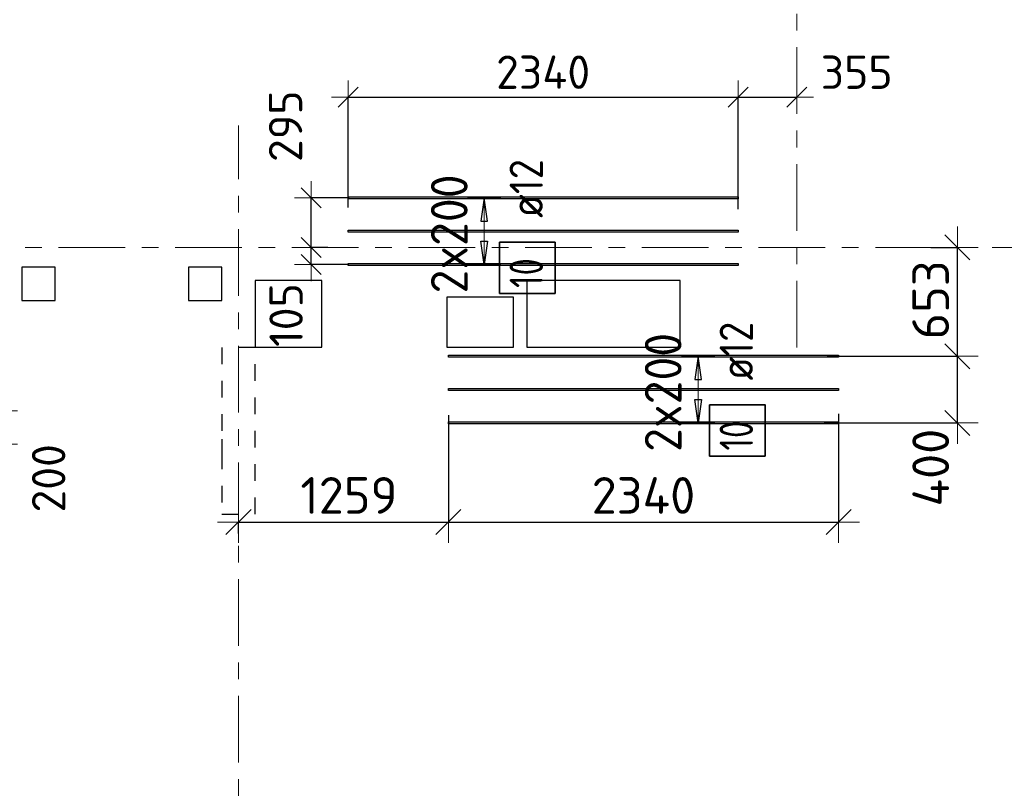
# Model space of a CAD drawing. Header units: metres. Extents: x -38 to 98, y -15 to 21.
# Tile 13 of 124: x 46.84 to 52.74, y 4.14 to 8.77. Entities that reach past the tile are written whole.
import ezdxf

# ---------------------------------------------------------------- set-up
doc = ezdxf.new("R2010")
doc.units = ezdxf.units.M
doc.header["$PDMODE"] = 65
for name, pattern in [('______11', [0.5, 0.4, -0.05, 0, -0.05]), ('______2', [0.0405, 0.03, -0.0105]), ('______5', [1.1, 0.8, -0.1, 0.1, -0.1])]:
    doc.linetypes.add(name, pattern=pattern)
for name, color, linetype, lineweight in [('XR$2$Осевая линия (1)', 7, '______5', 13), ('XR$4$Перекрытие (1)', 7, 'Continuous', 35), ('XR$4$Размерная линия (1)', 7, 'Continuous', 13), ('XR$4$Размерная линия_ общее', 7, 'Continuous', 13)]:
    doc.layers.add(name, color=color, linetype=linetype, lineweight=lineweight)
doc.layers.add('XR$4$Арм.стержн.Доп. Арм верхн.зоны Х', color=7, linetype='Continuous', lineweight=35, true_color=0x8c8cff)
doc.layers.add('XR$6$Стена_ бетон несущ.', color=7, linetype='Continuous', lineweight=70, true_color=0xb4b496)
doc.styles.add('ISOCPEUR', font='txt')
doc.dimstyles.new('DIMSTYLE_3', dxfattribs={"dimtxt": 0.2, "dimasz": 0.2, "dimexe": 0, "dimexo": 0, "dimgap": 0.1, "dimtad": 2, "dimdec": 0, "dimlfac": 1000, "dimrnd": 5, "dimzin": 12, "dimdsep": 46, "dimtxsty": 'ISOCPEUR', "dimblk1": 'ALL_ML_STRICH', "dimblk2": 'ALL_ML_STRICH', "dimsah": 1, "dimcen": 0, "dimclrd": 7, "dimclre": 256, "dimclrt": 7, "dimadec": 0, "dimazin": 0, "dimtfac": 1, "dimtdec": 0, "dimtix": 1, "dimtmove": 2, "dimatfit": 3, "dimfxl": 0, "dimtzin": 0, "dimlwd": 0, "dimlwe": -3, "dimarcsym": 0})
doc.dimstyles.new('DIMSTYLE_33', dxfattribs={"dimtxt": 0.2, "dimasz": 0.2, "dimexe": 0, "dimexo": 0, "dimgap": 0.1, "dimtad": 2, "dimdec": 0, "dimlfac": 1000, "dimrnd": 5, "dimzin": 12, "dimdsep": 46, "dimtxsty": 'ISOCPEUR', "dimblk1": 'ALL_ML_STRICH', "dimblk2": 'ALL_ML_STRICH', "dimsah": 1, "dimcen": 0, "dimclrd": 7, "dimclre": 256, "dimclrt": 7, "dimadec": 0, "dimazin": 0, "dimtfac": 1, "dimtdec": 0, "dimtix": 1, "dimtmove": 2, "dimatfit": 3, "dimfxl": 0, "dimtvp": 1.2, "dimtzin": 0, "dimlwd": 0, "dimlwe": -3, "dimarcsym": 0})
doc.dimstyles.new('DIMSTYLE_34', dxfattribs={"dimtxt": 0.2, "dimasz": 0.2, "dimexe": 0, "dimexo": 0, "dimgap": 0.1, "dimtad": 0, "dimdec": 0, "dimlfac": 1000, "dimrnd": 5, "dimzin": 12, "dimdsep": 46, "dimtxsty": 'ISOCPEUR', "dimblk1": 'ALL_ML_STRICH', "dimblk2": 'ALL_ML_STRICH', "dimsah": 1, "dimcen": 0, "dimclrd": 7, "dimclre": 256, "dimclrt": 7, "dimadec": 0, "dimazin": 0, "dimtfac": 1, "dimtdec": 0, "dimtix": 1, "dimtmove": 2, "dimatfit": 3, "dimfxl": 0, "dimtvp": 1.2, "dimtzin": 0, "dimlwd": 0, "dimlwe": -3, "dimarcsym": 0})
doc.dimstyles.new('DIMSTYLE_35', dxfattribs={"dimtxt": 0.22, "dimasz": 0.25, "dimexe": 0, "dimexo": 0, "dimgap": 0.11, "dimtad": 2, "dimdec": 0, "dimlfac": 1000, "dimrnd": 1, "dimzin": 12, "dimdsep": 46, "dimtxsty": 'ISOCPEUR', "dimblk1": 'ALL_ML_STRICH', "dimblk2": 'ALL_ML_STRICH', "dimsah": 1, "dimcen": 0, "dimclrd": 7, "dimclre": 256, "dimclrt": 7, "dimadec": 0, "dimazin": 0, "dimtfac": 1, "dimtdec": 0, "dimtix": 1, "dimtmove": 2, "dimatfit": 3, "dimfxl": 0, "dimtzin": 0, "dimlwd": 0, "dimlwe": -3, "dimarcsym": 0})
doc.dimstyles.new('DIMSTYLE_36', dxfattribs={"dimtxt": 0.22, "dimasz": 0.25, "dimexe": 0, "dimexo": 0, "dimgap": 0.11, "dimtad": 2, "dimdec": 0, "dimlfac": 1000, "dimrnd": 1, "dimzin": 12, "dimdsep": 46, "dimtxsty": 'ISOCPEUR', "dimblk1": 'ALL_ML_STRICH', "dimblk2": 'ALL_ML_STRICH', "dimsah": 1, "dimcen": 0, "dimclrd": 7, "dimclre": 256, "dimclrt": 7, "dimadec": 0, "dimazin": 0, "dimtfac": 1, "dimtdec": 0, "dimtix": 1, "dimtmove": 2, "dimatfit": 3, "dimfxl": 0, "dimtzin": 0, "dimlwd": 0, "dimlwe": -3, "dimarcsym": 0})
doc.dimstyles.new('DIMSTYLE_37', dxfattribs={"dimtxt": 0.22, "dimasz": 0.25, "dimexe": 0, "dimexo": 0, "dimgap": 0.11, "dimtad": 2, "dimdec": 0, "dimlfac": 1000, "dimrnd": 1, "dimzin": 12, "dimdsep": 46, "dimtxsty": 'ISOCPEUR', "dimblk1": 'ALL_ML_STRICH', "dimblk2": 'ALL_ML_STRICH', "dimsah": 1, "dimcen": 0, "dimclrd": 7, "dimclre": 256, "dimclrt": 7, "dimadec": 0, "dimazin": 0, "dimtfac": 1, "dimtdec": 0, "dimtix": 1, "dimtmove": 2, "dimatfit": 3, "dimfxl": 0, "dimtvp": 1.2, "dimtzin": 0, "dimlwd": 0, "dimlwe": -3, "dimarcsym": 0})

# ---------------------------------------------------------------- blocks, each defined once
blk = doc.blocks.new('ALL_ML_STRICH')
at = {"color": 0, "linetype": 'ByBlock', "lineweight": -2}
for p, q in [((0, -0.5), (0, 0.5)), ((-0.3, -0.3), (0.3, 0.3)), ((-1, 0), (0.5, 0))]:
    blk.add_line(p, q, dxfattribs=at)
blk = doc.blocks.new('*D279')
at = {"layer": 'DEFPOINTS', "color": 7, "linetype": 'Continuous', "lineweight": 13, "transparency": 33554687}
for p in [(48.7063, 7.4), (48.5852, 7.2974), (48.8312, 7.2974)]:
    blk.add_point(p, dxfattribs=at)
at = {"layer": 'XR$4$Размерная линия (1)', "color": 9, "linetype": 'Continuous', "lineweight": -2, "true_color": 0xc7c7c7, "transparency": 33554687}
for p, q in [((48.6863, 7.4), (48.5852, 7.4)), ((48.8112, 7.2974), (48.5852, 7.2974))]:
    blk.add_line(p, q, dxfattribs=at)
at = {"layer": 'XR$4$Размерная линия (1)', "color": 7, "linetype": 'Continuous', "lineweight": -2, "transparency": 33554687}
blk.add_line((48.5852, 7.2974), (48.5852, 7.4), dxfattribs=at)
at = {"layer": 'XR$4$Размерная линия (1)', "color": 7, "linetype": 'Continuous', "lineweight": 13, "transparency": 33554687, "xscale": 0.2, "yscale": 0.2, "zscale": 0.2}
for p, rotation in [((48.5852, 7.4), 90), ((48.5852, 7.2974), 270)]:
    blk.add_blockref('ALL_ML_STRICH', p, dxfattribs=dict(at, rotation=rotation))
at = {"layer": 'XR$4$Размерная линия (1)', "color": 7, "linetype": 'Continuous', "lineweight": 13, "transparency": 33554687, "insert": (48.4354, 6.9937), "char_height": 0.2, "width": 0.6, "attachment_point": 5, "rotation": 90, "style": 'ISOCPEUR'}
blk.add_mtext('\\A1;{105}', dxfattribs=at)
blk = doc.blocks.new('*D280')
at = {"layer": 'DEFPOINTS', "color": 7, "linetype": 'Continuous', "lineweight": 13, "transparency": 33554687}
for p in [(48.8332, 7.6974), (48.5852, 7.4), (48.7063, 7.4)]:
    blk.add_point(p, dxfattribs=at)
at = {"layer": 'XR$4$Размерная линия (1)', "color": 9, "linetype": 'Continuous', "lineweight": -2, "true_color": 0xc7c7c7, "transparency": 33554687}
for p, q in [((48.8132, 7.6974), (48.5852, 7.6974)), ((48.6863, 7.4), (48.5852, 7.4))]:
    blk.add_line(p, q, dxfattribs=at)
at = {"layer": 'XR$4$Размерная линия (1)', "color": 7, "linetype": 'Continuous', "lineweight": -2, "transparency": 33554687}
blk.add_line((48.5852, 7.4), (48.5852, 7.6974), dxfattribs=at)
at = {"layer": 'XR$4$Размерная линия (1)', "color": 7, "linetype": 'Continuous', "lineweight": 13, "transparency": 33554687, "xscale": 0.2, "yscale": 0.2, "zscale": 0.2}
for p, rotation in [((48.5852, 7.6974), 90), ((48.5852, 7.4), 270)]:
    blk.add_blockref('ALL_ML_STRICH', p, dxfattribs=dict(at, rotation=rotation))
at = {"layer": 'XR$4$Размерная линия (1)', "color": 7, "linetype": 'Continuous', "lineweight": 13, "transparency": 33554687, "insert": (48.4323, 8.1266), "char_height": 0.2, "width": 0.6, "attachment_point": 5, "rotation": 90, "style": 'ISOCPEUR'}
blk.add_mtext('\\A1;{295}', dxfattribs=at)
blk = doc.blocks.new('*D281')
at = {"layer": 'DEFPOINTS', "color": 7, "linetype": 'Continuous', "lineweight": 13, "transparency": 33554687}
for p in [(48.8073, 8.3009), (48.8073, 7.6185), (51.1473, 7.6084)]:
    blk.add_point(p, dxfattribs=at)
at = {"layer": 'XR$4$Размерная линия (1)', "color": 9, "linetype": 'Continuous', "lineweight": -2, "true_color": 0xc7c7c7, "transparency": 33554687}
for p, q in [((48.8073, 7.6385), (48.8073, 8.3009)), ((51.1473, 7.6284), (51.1473, 8.3009))]:
    blk.add_line(p, q, dxfattribs=at)
at = {"layer": 'XR$4$Размерная линия (1)', "color": 7, "linetype": 'Continuous', "lineweight": -2, "transparency": 33554687}
blk.add_line((48.8073, 8.3009), (51.1473, 8.3009), dxfattribs=at)
at = {"layer": 'XR$4$Размерная линия (1)', "color": 7, "linetype": 'Continuous', "lineweight": 13, "transparency": 33554687, "xscale": 0.2, "yscale": 0.2, "zscale": 0.2, "rotation": 180}
blk.add_blockref('ALL_ML_STRICH', (48.8073, 8.3009), dxfattribs=at)
at = {"layer": 'XR$4$Размерная линия (1)', "color": 7, "linetype": 'Continuous', "lineweight": 13, "transparency": 33554687, "xscale": 0.2, "yscale": 0.2, "zscale": 0.2}
blk.add_blockref('ALL_ML_STRICH', (51.1473, 8.3009), dxfattribs=at)
at = {"layer": 'XR$4$Размерная линия (1)', "color": 7, "linetype": 'Continuous', "lineweight": 13, "transparency": 33554687, "insert": (49.9773, 8.4509), "char_height": 0.2, "width": 0.8, "attachment_point": 5, "style": 'ISOCPEUR'}
blk.add_mtext('\\A1;{2340}', dxfattribs=at)
blk = doc.blocks.new('*D282')
at = {"layer": 'DEFPOINTS', "color": 7, "linetype": 'Continuous', "lineweight": 13, "transparency": 33554687}
for p in [(51.1473, 8.3009), (51.5, 8.3207), (51.1473, 7.6084)]:
    blk.add_point(p, dxfattribs=at)
at = {"layer": 'XR$4$Размерная линия (1)', "color": 9, "linetype": 'Continuous', "lineweight": -2, "true_color": 0xc7c7c7, "transparency": 33554687}
for p, q in [((51.1473, 7.6284), (51.1473, 8.3009)), ((51.5, 8.3009), (51.5, 8.3009))]:
    blk.add_line(p, q, dxfattribs=at)
at = {"layer": 'XR$4$Размерная линия (1)', "color": 7, "linetype": 'Continuous', "lineweight": -2, "transparency": 33554687}
blk.add_line((51.1473, 8.3009), (51.5, 8.3009), dxfattribs=at)
at = {"layer": 'XR$4$Размерная линия (1)', "color": 7, "linetype": 'Continuous', "lineweight": 13, "transparency": 33554687, "xscale": 0.2, "yscale": 0.2, "zscale": 0.2, "rotation": 180}
blk.add_blockref('ALL_ML_STRICH', (51.1473, 8.3009), dxfattribs=at)
at = {"layer": 'XR$4$Размерная линия (1)', "color": 7, "linetype": 'Continuous', "lineweight": 13, "transparency": 33554687, "xscale": 0.2, "yscale": 0.2, "zscale": 0.2}
blk.add_blockref('ALL_ML_STRICH', (51.5, 8.3009), dxfattribs=at)
at = {"layer": 'XR$4$Размерная линия (1)', "color": 7, "linetype": 'Continuous', "lineweight": 13, "transparency": 33554687, "insert": (51.858, 8.4505), "char_height": 0.2, "width": 0.6, "attachment_point": 5, "style": 'ISOCPEUR'}
blk.add_mtext('\\A1;{355}', dxfattribs=at)
blk = doc.blocks.new('*D292')
at = {"layer": 'DEFPOINTS', "color": 7, "linetype": 'Continuous', "lineweight": 13, "transparency": 33554687}
for p in [(49.4091, 6.4132), (48.15, 5.7518), (48.15, 5.6624)]:
    blk.add_point(p, dxfattribs=at)
at = {"layer": 'XR$4$Размерная линия_ общее', "color": 253, "linetype": 'Continuous', "lineweight": -2, "true_color": 0xa0a0a0, "transparency": 33554687}
for p, q in [((49.4091, 6.3932), (49.4091, 5.7518)), ((48.15, 5.6824), (48.15, 5.7518))]:
    blk.add_line(p, q, dxfattribs=at)
at = {"layer": 'XR$4$Размерная линия_ общее', "color": 7, "linetype": 'Continuous', "lineweight": -2, "transparency": 33554687}
blk.add_line((48.15, 5.7518), (49.4091, 5.7518), dxfattribs=at)
at = {"layer": 'XR$4$Размерная линия_ общее', "color": 7, "linetype": 'Continuous', "lineweight": 13, "transparency": 33554687, "xscale": 0.25, "yscale": 0.25, "zscale": 0.25, "rotation": 180}
blk.add_blockref('ALL_ML_STRICH', (48.15, 5.7518), dxfattribs=at)
at = {"layer": 'XR$4$Размерная линия_ общее', "color": 7, "linetype": 'Continuous', "lineweight": 13, "transparency": 33554687, "xscale": 0.25, "yscale": 0.25, "zscale": 0.25}
blk.add_blockref('ALL_ML_STRICH', (49.4091, 5.7518), dxfattribs=at)
at = {"layer": 'XR$4$Размерная линия_ общее', "color": 7, "linetype": 'Continuous', "lineweight": 13, "transparency": 33554687, "insert": (48.8125, 5.9118), "char_height": 0.22, "width": 0.88, "attachment_point": 5, "style": 'ISOCPEUR'}
blk.add_mtext('\\A1;{1259}', dxfattribs=at)
blk = doc.blocks.new('*D293')
at = {"layer": 'DEFPOINTS', "color": 7, "linetype": 'Continuous', "lineweight": 13, "transparency": 33554687}
for p in [(49.4091, 6.4132), (51.7491, 6.4221), (49.4091, 5.7518)]:
    blk.add_point(p, dxfattribs=at)
at = {"layer": 'XR$4$Размерная линия_ общее', "color": 253, "linetype": 'Continuous', "lineweight": -2, "true_color": 0xa0a0a0, "transparency": 33554687}
for p, q in [((49.4091, 6.3932), (49.4091, 5.7518)), ((51.7491, 6.4021), (51.7491, 5.7518))]:
    blk.add_line(p, q, dxfattribs=at)
at = {"layer": 'XR$4$Размерная линия_ общее', "color": 7, "linetype": 'Continuous', "lineweight": -2, "transparency": 33554687}
blk.add_line((49.4091, 5.7518), (51.7491, 5.7518), dxfattribs=at)
at = {"layer": 'XR$4$Размерная линия_ общее', "color": 7, "linetype": 'Continuous', "lineweight": 13, "transparency": 33554687, "xscale": 0.25, "yscale": 0.25, "zscale": 0.25, "rotation": 180}
blk.add_blockref('ALL_ML_STRICH', (49.4091, 5.7518), dxfattribs=at)
at = {"layer": 'XR$4$Размерная линия_ общее', "color": 7, "linetype": 'Continuous', "lineweight": 13, "transparency": 33554687, "xscale": 0.25, "yscale": 0.25, "zscale": 0.25}
blk.add_blockref('ALL_ML_STRICH', (51.7491, 5.7518), dxfattribs=at)
at = {"layer": 'XR$4$Размерная линия_ общее', "color": 7, "linetype": 'Continuous', "lineweight": 13, "transparency": 33554687, "insert": (50.5791, 5.9118), "char_height": 0.22, "width": 0.88, "attachment_point": 5, "style": 'ISOCPEUR'}
blk.add_mtext('\\A1;{2340}', dxfattribs=at)
blk = doc.blocks.new('*D294')
at = {"layer": 'DEFPOINTS', "color": 7, "linetype": 'Continuous', "lineweight": 13, "transparency": 33554687}
for p in [(51.6612, 6.747), (51.6433, 6.347), (52.4621, 6.347)]:
    blk.add_point(p, dxfattribs=at)
at = {"layer": 'XR$4$Размерная линия_ общее', "color": 253, "linetype": 'Continuous', "lineweight": -2, "true_color": 0xa0a0a0, "transparency": 33554687}
for p, q in [((51.6812, 6.747), (52.4621, 6.747)), ((51.6633, 6.347), (52.4621, 6.347))]:
    blk.add_line(p, q, dxfattribs=at)
at = {"layer": 'XR$4$Размерная линия_ общее', "color": 7, "linetype": 'Continuous', "lineweight": -2, "transparency": 33554687}
blk.add_line((52.4621, 6.347), (52.4621, 6.747), dxfattribs=at)
at = {"layer": 'XR$4$Размерная линия_ общее', "color": 7, "linetype": 'Continuous', "lineweight": 13, "transparency": 33554687, "xscale": 0.25, "yscale": 0.25, "zscale": 0.25}
for p, rotation in [((52.4621, 6.747), 90), ((52.4621, 6.347), 270)]:
    blk.add_blockref('ALL_ML_STRICH', p, dxfattribs=dict(at, rotation=rotation))
at = {"layer": 'XR$4$Размерная линия_ общее', "color": 7, "linetype": 'Continuous', "lineweight": 13, "transparency": 33554687, "insert": (52.3021, 6.0785), "char_height": 0.22, "width": 0.66, "attachment_point": 5, "rotation": 90, "style": 'ISOCPEUR'}
blk.add_mtext('\\A1;{400}', dxfattribs=at)
blk = doc.blocks.new('*D295')
at = {"layer": 'DEFPOINTS', "color": 7, "linetype": 'Continuous', "lineweight": 13, "transparency": 33554687}
for p in [(52.3226, 7.4), (51.6612, 6.747), (52.4621, 6.747)]:
    blk.add_point(p, dxfattribs=at)
at = {"layer": 'XR$4$Размерная линия_ общее', "color": 253, "linetype": 'Continuous', "lineweight": -2, "true_color": 0xa0a0a0, "transparency": 33554687}
for p, q in [((52.3026, 7.4), (52.4621, 7.4)), ((51.6812, 6.747), (52.4621, 6.747))]:
    blk.add_line(p, q, dxfattribs=at)
at = {"layer": 'XR$4$Размерная линия_ общее', "color": 7, "linetype": 'Continuous', "lineweight": -2, "transparency": 33554687}
blk.add_line((52.4621, 6.747), (52.4621, 7.4), dxfattribs=at)
at = {"layer": 'XR$4$Размерная линия_ общее', "color": 7, "linetype": 'Continuous', "lineweight": 13, "transparency": 33554687, "xscale": 0.25, "yscale": 0.25, "zscale": 0.25}
for p, rotation in [((52.4621, 7.4), 90), ((52.4621, 6.747), 270)]:
    blk.add_blockref('ALL_ML_STRICH', p, dxfattribs=dict(at, rotation=rotation))
at = {"layer": 'XR$4$Размерная линия_ общее', "color": 7, "linetype": 'Continuous', "lineweight": 13, "transparency": 33554687, "insert": (52.3021, 7.0845), "char_height": 0.22, "width": 0.66, "attachment_point": 5, "rotation": 90, "style": 'ISOCPEUR'}
blk.add_mtext('\\A1;{653}', dxfattribs=at)
blk = doc.blocks.new('*D316')
at = {"layer": 'DEFPOINTS', "color": 7, "linetype": 'Continuous', "lineweight": 13, "transparency": 33554687}
for p in [(45.5987, 6.4202), (46.0069, 6.2202), (46.7247, 6.2202)]:
    blk.add_point(p, dxfattribs=at)
at = {"layer": 'XR$4$Размерная линия (1)', "color": 9, "linetype": 'Continuous', "lineweight": -2, "true_color": 0xc7c7c7, "transparency": 33554687}
for p, q in [((45.6187, 6.4202), (46.7247, 6.4202)), ((46.0269, 6.2202), (46.7247, 6.2202))]:
    blk.add_line(p, q, dxfattribs=at)
at = {"layer": 'XR$4$Размерная линия (1)', "color": 7, "linetype": 'Continuous', "lineweight": -2, "transparency": 33554687}
blk.add_line((46.7247, 6.2202), (46.7247, 6.4202), dxfattribs=at)
at = {"layer": 'XR$4$Размерная линия (1)', "color": 7, "linetype": 'Continuous', "lineweight": 13, "transparency": 33554687, "xscale": 0.2, "yscale": 0.2, "zscale": 0.2}
for p, rotation in [((46.7247, 6.4202), 90), ((46.7247, 6.2202), 270)]:
    blk.add_blockref('ALL_ML_STRICH', p, dxfattribs=dict(at, rotation=rotation))
at = {"layer": 'XR$4$Размерная линия (1)', "color": 7, "linetype": 'Continuous', "lineweight": 13, "transparency": 33554687, "insert": (47.0112, 6.0143), "char_height": 0.2, "width": 0.6, "attachment_point": 5, "rotation": 90, "style": 'ISOCPEUR'}
blk.add_mtext('\\A1;{200}', dxfattribs=at)

msp = doc.modelspace()

# ---------------------------------------------------------------- linework, layer by layer
at = {"layer": 'XR$2$Осевая линия (1)', "color": 253, "linetype": '______11', "lineweight": 13, "true_color": 0xa0a0a0, "transparency": 33554687}
for p, q in [((51.5, 6.8), (51.5, 19.78)), ((48.15, -3.39), (48.15, 8.13)), ((-2.63, 7.4), (62.6, 7.4))]:
    msp.add_line(p, q, dxfattribs=at)
at = {"layer": 'XR$4$Арм.стержн.Доп. Арм верхн.зоны Х', "color": 253, "linetype": 'Continuous', "lineweight": -3, "true_color": 0xa0a0a0, "transparency": 33554687}
for p, q in [((49.6244, 7.6974), (49.5244, 7.6974)), ((49.6244, 7.6974), (49.7244, 7.6974)), ((49.6244, 7.2974), (49.5244, 7.2974)), ((49.6244, 7.2974), (49.7244, 7.2974)), ((50.9074, 6.747), (50.8074, 6.747)), ((50.9074, 6.747), (51.0074, 6.747)), ((50.9074, 6.347), (50.8074, 6.347)), ((50.9074, 6.347), (51.0074, 6.347))]:
    msp.add_line(p, q, dxfattribs=at)
at = {"layer": 'XR$4$Арм.стержн.Доп. Арм верхн.зоны Х', "color": 7, "linetype": 'Continuous', "lineweight": 25, "transparency": 33554687}
for p, q in [((49.6244, 7.6974), (49.6044, 7.5574)), ((49.6444, 7.5574), (49.6244, 7.6974)), ((49.6044, 7.5574), (49.6444, 7.5574)), ((49.6244, 7.2974), (49.6044, 7.4374)), ((49.6044, 7.4374), (49.6444, 7.4374)), ((49.6444, 7.4374), (49.6244, 7.2974)), ((50.9074, 6.747), (50.8874, 6.607)), ((50.9274, 6.607), (50.9074, 6.747)), ((50.8874, 6.607), (50.9274, 6.607)), ((50.9074, 6.347), (50.8874, 6.487)), ((50.8874, 6.487), (50.9274, 6.487)), ((50.9274, 6.487), (50.9074, 6.347))]:
    msp.add_line(p, q, dxfattribs=at)
at = {"layer": 'XR$4$Арм.стержн.Доп. Арм верхн.зоны Х', "color": 7, "linetype": 'Continuous', "lineweight": 13, "transparency": 33554687}
for p, q in [((49.6244, 7.6974), (49.6244, 7.6974)), ((49.6244, 7.2974), (49.6244, 7.6974)), ((49.6244, 7.2974), (49.6244, 7.2974)), ((50.9074, 6.747), (50.9074, 6.747)), ((50.9074, 6.347), (50.9074, 6.747)), ((50.9074, 6.347), (50.9074, 6.347))]:
    msp.add_line(p, q, dxfattribs=at)
at = {"layer": 'XR$4$Арм.стержн.Доп. Арм верхн.зоны Х', "color": 34, "linetype": 'Continuous', "lineweight": 25, "transparency": 33554687}
for points in [[(51.1473, 7.6914), (48.8073, 7.6914), (48.8073, 7.7034), (51.1473, 7.7034), (51.1473, 7.6914)], [(51.1473, 7.4914), (48.8073, 7.4914), (48.8073, 7.5034), (51.1473, 7.5034), (51.1473, 7.4914)], [(51.1473, 7.2914), (48.8073, 7.2914), (48.8073, 7.3034), (51.1473, 7.3034), (51.1473, 7.2914)], [(51.7491, 6.741), (49.4091, 6.741), (49.4091, 6.753), (51.7491, 6.753), (51.7491, 6.741)], [(51.7491, 6.541), (49.4091, 6.541), (49.4091, 6.553), (51.7491, 6.553), (51.7491, 6.541)], [(51.7491, 6.341), (49.4091, 6.341), (49.4091, 6.353), (51.7491, 6.353), (51.7491, 6.341)]]:
    msp.add_lwpolyline(points, dxfattribs=at)
at = {"layer": 'XR$4$Арм.стержн.Доп. Арм верхн.зоны Х', "color": 7, "linetype": 'Continuous', "lineweight": 35, "transparency": 33554687}
for points in [[(50.0494, 7.1235), (50.0494, 7.4302), (49.7161, 7.4302), (49.7161, 7.1235), (50.0494, 7.1235)], [(51.3095, 6.1479), (51.3095, 6.4545), (50.9762, 6.4545), (50.9762, 6.1479), (51.3095, 6.1479)]]:
    msp.add_lwpolyline(points, dxfattribs=at)
at = {"layer": 'XR$4$Перекрытие (1)', "color": 7, "linetype": 'Continuous', "lineweight": 25, "transparency": 33554687}
for p, q in [((47.0502, 7.2803), (46.8502, 7.2802)), ((46.8502, 7.2802), (46.8502, 7.0802)), ((47.0502, 7.0803), (47.0502, 7.2803)), ((48.0502, 7.2803), (47.8502, 7.2802)), ((47.8502, 7.2802), (47.8502, 7.0802)), ((48.0502, 7.0803), (48.0502, 7.2803)), ((48.25, 7.2002), (48.25, 6.8002)), ((48.65, 7.2002), (48.25, 7.2002)), ((48.65, 6.8002), (48.65, 7.2002)), ((49.88, 7.2002), (49.88, 6.8002)), ((50.8, 7.2002), (49.88, 7.2002)), ((50.8, 6.8002), (50.8, 7.2002)), ((49.4, 7.1002), (49.4, 6.8002)), ((49.8, 7.1002), (49.4, 7.1002)), ((49.8, 6.8002), (49.8, 7.1002)), ((46.8502, 7.0802), (47.0502, 7.0803)), ((47.8502, 7.0802), (48.0502, 7.0803)), ((48.25, 6.8002), (48.65, 6.8002)), ((49.4, 6.8002), (49.8, 6.8002)), ((49.88, 6.8002), (50.8, 6.8002))]:
    msp.add_line(p, q, dxfattribs=at)
at = {"layer": 'XR$6$Стена_ бетон несущ.', "color": 253, "linetype": '______2', "lineweight": -3, "true_color": 0xa0a0a0, "transparency": 33554687}
for p, q in [((48.25, 6.8), (48.05, 6.8)), ((48.05, 6.8), (48.05, 6.6)), ((48.25, 6.6), (48.25, 6.8)), ((48.05, 6.6), (48.05, 6.25)), ((48.25, 5.8), (48.25, 6.6)), ((48.05, 6.25), (48.05, 6.17)), ((48.05, 6.17), (48.05, 5.8)), ((48.05, 5.8), (48.25, 5.8))]:
    msp.add_line(p, q, dxfattribs=at)

# ---------------------------------------------------------------- texts
at = {"layer": 'XR$4$Арм.стержн.Доп. Арм верхн.зоны Х', "color": 7, "linetype": 'Continuous', "lineweight": 25, "transparency": 33554687, "char_height": 0.2, "attachment_point": 7, "rotation": 90, "style": 'ISOCPEUR'}
for s, insert, width in [('\\W0.89; ø12 ', (49.9761, 7.4635), 0.749105), ('\\W0.75;10', (49.9761, 7.1568), 0.314854), ('\\W0.89; ø12 ', (51.2362, 6.4879), 0.749105), ('\\W0.75;10', (51.2362, 6.1812), 0.314854)]:
    msp.add_mtext(s, dxfattribs=dict(at, insert=insert, width=width))
at = {"layer": 'XR$4$Арм.стержн.Доп. Арм верхн.зоны Х', "color": 7, "linetype": 'Continuous', "lineweight": 13, "transparency": 33554687, "char_height": 0.22, "width": 0.873359, "attachment_point": 7, "rotation": 90, "style": 'ISOCPEUR'}
for insert in [(49.5244, 7.1234), (50.8074, 6.173)]:
    msp.add_mtext('\\W0.95;2x200', dxfattribs=dict(at, insert=insert))

# ---------------------------------------------------------------- dimensions: what is measured, and where the dimension line sits
at = {"layer": 'XR$4$Размерная линия (1)', "color": 7, "linetype": 'Continuous', "lineweight": 13, "transparency": 33554687}
for base, p1, p2, dimstyle, picture, middle in [((51.1473, 8.3009), (48.8073, 7.6385), (51.1473, 7.6284), 'DIMSTYLE_3', '*D281', (49.9773, 8.4509)), ((51.5, 8.3009), (51.1473, 7.6284), (51.5, 8.3009), 'DIMSTYLE_33', '*D282', (51.858, 8.4505))]:
    dim = msp.add_linear_dim(base=base, p1=p1, p2=p2, dimstyle=dimstyle, override={"dimpost": '<>', "dimclrd": 7, "dimclre": 9, "dimclrt": 7, "dimlwd": 0, "dimlwe": 65533}, dxfattribs=at)
    dim.commit()
    dim.dimension.update_dxf_attribs({"geometry": picture, "text_midpoint": middle, "dimtype": 160})
for base, p1, p2, dimstyle, picture, middle in [((48.5852, 7.6974), (48.6863, 7.4), (48.8132, 7.6974), 'DIMSTYLE_33', '*D280', (48.4323, 8.1266)), ((48.5852, 7.4), (48.8112, 7.2974), (48.6863, 7.4), 'DIMSTYLE_33', '*D279', (48.4354, 6.9937)), ((46.7247, 6.4202), (46.0269, 6.2202), (45.6187, 6.4202), 'DIMSTYLE_34', '*D316', (47.0112, 6.0143))]:
    dim = msp.add_linear_dim(base=base, p1=p1, p2=p2, angle=90, dimstyle=dimstyle, override={"dimpost": '<>', "dimclrd": 7, "dimclre": 9, "dimclrt": 7, "dimlwd": 0, "dimlwe": 65533}, dxfattribs=at)
    dim.commit()
    dim.dimension.update_dxf_attribs({"geometry": picture, "text_midpoint": middle, "dimtype": 160})
at = {"layer": 'XR$4$Размерная линия_ общее', "color": 7, "linetype": 'Continuous', "lineweight": 13, "transparency": 33554687}
for base, p1, p2, dimstyle, picture, middle in [((52.4621, 7.4), (51.6812, 6.747), (52.3026, 7.4), 'DIMSTYLE_36', '*D295', (52.3021, 7.0845)), ((52.4621, 6.747), (51.6633, 6.347), (51.6812, 6.747), 'DIMSTYLE_37', '*D294', (52.3021, 6.0785))]:
    dim = msp.add_linear_dim(base=base, p1=p1, p2=p2, angle=90, dimstyle=dimstyle, override={"dimpost": '<>', "dimclrd": 7, "dimclre": 253, "dimclrt": 7, "dimlwd": 0, "dimlwe": 65533}, dxfattribs=at)
    dim.commit()
    dim.dimension.update_dxf_attribs({"geometry": picture, "text_midpoint": middle, "dimtype": 160})
for base, p1, p2, dimstyle, picture, middle in [((49.4091, 5.7518), (48.15, 5.6824), (49.4091, 6.3932), 'DIMSTYLE_35', '*D292', (48.8125, 5.9118)), ((51.7491, 5.7518), (49.4091, 6.3932), (51.7491, 6.4021), 'DIMSTYLE_36', '*D293', (50.5791, 5.9118))]:
    dim = msp.add_linear_dim(base=base, p1=p1, p2=p2, dimstyle=dimstyle, override={"dimpost": '<>', "dimclrd": 7, "dimclre": 253, "dimclrt": 7, "dimlwd": 0, "dimlwe": 65533}, dxfattribs=at)
    dim.commit()
    dim.dimension.update_dxf_attribs({"geometry": picture, "text_midpoint": middle, "dimtype": 160})

doc.saveas('drawing.dxf')
